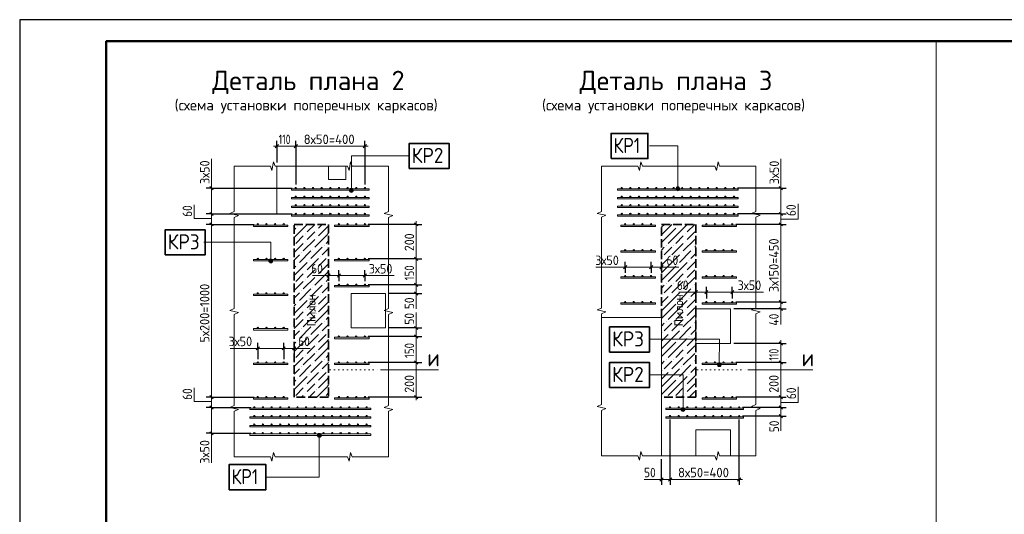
# Model space of a CAD drawing. Header units: millimetres. Extents: x 0 to 42000, y 0 to 29700.
# Tile 3 of 6: x 0 to 22801, y 18244 to 29700. Entities that reach past the tile are written whole.
import ezdxf

# ---------------------------------------------------------------- set-up
doc = ezdxf.new("R2010")
doc.units = ezdxf.units.MM
doc.linetypes.add('______2', pattern=[270, 200, -70])
doc.linetypes.add('______9', pattern=[100, 0, -100])
for name, color, linetype, lineweight in [('Standard', 7, 'Continuous', 25), ('Общий01', 7, 'Continuous', 13), ('Размерная линия_ общее', 7, 'Continuous', 13), ('Текст_ общее', 7, 'Continuous', 25)]:
    doc.layers.add(name, color=color, linetype=linetype, lineweight=lineweight)
doc.styles.add('ISOCPEUR', font='txt')

msp = doc.modelspace()

# ---------------------------------------------------------------- hatches: boundary and pattern name
at = {"layer": 'Standard', "linetype": 'Continuous', "lineweight": 13, "transparency": 33554687}
for points in [[(6429, 24915), (6435, 24921), (6442, 24915), (6435, 24908)], [(15229, 24915), (15235, 24921), (15242, 24915), (15235, 24908)], [(6605, 24739), (6611, 24745), (6618, 24739), (6611, 24732)], [(6869, 24827), (6875, 24833), (6882, 24827), (6875, 24820)], [(6869, 24651), (6875, 24657), (6882, 24651), (6875, 24644)], [(15405, 24739), (15411, 24745), (15418, 24739), (15411, 24732)], [(6353, 24476), (6354, 24475), (6353, 24474)], [(6605, 24563), (6611, 24569), (6618, 24563), (6611, 24556)], [(7045, 24475), (7051, 24481), (7058, 24475), (7051, 24468)], [(14965, 24475), (14971, 24481), (14978, 24475), (14971, 24468)], [(15141, 24475), (15147, 24481), (15154, 24475), (15147, 24468)], [(15405, 24563), (15411, 24569), (15418, 24563), (15411, 24556)], [(6517, 24299), (6523, 24305), (6530, 24299), (6523, 24292)], [(6781, 24387), (6787, 24393), (6794, 24387), (6787, 24380)], [(6957, 24211), (6963, 24217), (6970, 24211), (6963, 24204)], [(7133, 24211), (7139, 24217), (7146, 24211), (7139, 24204)], [(14877, 24211), (14883, 24217), (14890, 24211), (14883, 24204)], [(15053, 24211), (15059, 24217), (15066, 24211), (15059, 24204)], [(15317, 24299), (15323, 24305), (15330, 24299), (15323, 24292)], [(15581, 24387), (15587, 24393), (15594, 24387), (15587, 24380)], [(6429, 24035), (6435, 24041), (6442, 24035), (6435, 24028)], [(6693, 24123), (6699, 24129), (6706, 24123), (6699, 24116)], [(6869, 23947), (6875, 23953), (6882, 23947), (6875, 23940)], [(15229, 24035), (15235, 24041), (15242, 24035), (15235, 24028)], [(15493, 24123), (15499, 24129), (15506, 24123), (15499, 24116)], [(6605, 23859), (6611, 23865), (6618, 23859), (6611, 23852)], [(6869, 23771), (6875, 23777), (6882, 23771), (6875, 23764)], [(15405, 23859), (15411, 23865), (15418, 23859), (15411, 23852)], [(6353, 23596), (6354, 23595), (6353, 23594)], [(6605, 23683), (6611, 23689), (6618, 23683), (6611, 23676)], [(6781, 23507), (6787, 23513), (6794, 23507), (6787, 23500)], [(7045, 23595), (7051, 23601), (7058, 23595), (7051, 23588)], [(14965, 23595), (14971, 23601), (14978, 23595), (14971, 23588)], [(15141, 23595), (15147, 23601), (15154, 23595), (15147, 23588)], [(15405, 23683), (15411, 23689), (15418, 23683), (15411, 23676)], [(15581, 23507), (15587, 23513), (15594, 23507), (15587, 23500)], [(6517, 23419), (6523, 23425), (6530, 23419), (6523, 23412)], [(6957, 23331), (6963, 23337), (6970, 23331), (6963, 23324)], [(7133, 23331), (7139, 23337), (7146, 23331), (7139, 23324)], [(14877, 23331), (14883, 23337), (14890, 23331), (14883, 23324)], [(15053, 23331), (15059, 23337), (15066, 23331), (15059, 23324)], [(15317, 23419), (15323, 23425), (15330, 23419), (15323, 23412)], [(6429, 23155), (6435, 23161), (6442, 23155), (6435, 23148)], [(6693, 23243), (6699, 23249), (6706, 23243), (6699, 23236)], [(6869, 23067), (6875, 23073), (6882, 23067), (6875, 23060)], [(15229, 23155), (15235, 23161), (15242, 23155), (15235, 23148)], [(15493, 23243), (15499, 23249), (15506, 23243), (15499, 23236)], [(6605, 22979), (6611, 22985), (6618, 22979), (6611, 22972)], [(6605, 22803), (6611, 22809), (6618, 22803), (6611, 22796)], [(6869, 22891), (6875, 22897), (6882, 22891), (6875, 22884)], [(15405, 22979), (15411, 22985), (15418, 22979), (15411, 22972)], [(15405, 22803), (15411, 22809), (15418, 22803), (15411, 22796)], [(6353, 22716), (6354, 22715), (6353, 22714)], [(6781, 22627), (6787, 22633), (6794, 22627), (6787, 22620)], [(7045, 22715), (7051, 22721), (7058, 22715), (7051, 22708)], [(14965, 22715), (14971, 22721), (14978, 22715), (14971, 22708)], [(15141, 22715), (15147, 22721), (15154, 22715), (15147, 22708)], [(15581, 22627), (15587, 22633), (15594, 22627), (15587, 22620)], [(6517, 22539), (6523, 22545), (6530, 22539), (6523, 22532)], [(6693, 22363), (6699, 22369), (6706, 22363), (6699, 22356)], [(6957, 22451), (6963, 22457), (6970, 22451), (6963, 22444)], [(7133, 22451), (7139, 22457), (7146, 22451), (7139, 22444)], [(14877, 22451), (14883, 22457), (14890, 22451), (14883, 22444)], [(15053, 22451), (15059, 22457), (15066, 22451), (15059, 22444)], [(15317, 22539), (15323, 22545), (15330, 22539), (15323, 22532)], [(15493, 22363), (15499, 22369), (15506, 22363), (15499, 22356)], [(6429, 22275), (6435, 22281), (6442, 22275), (6435, 22268)], [(6869, 22187), (6875, 22193), (6882, 22187), (6875, 22180)], [(15229, 22275), (15235, 22281), (15242, 22275), (15235, 22268)], [(6605, 22099), (6611, 22105), (6618, 22099), (6611, 22092)], [(6605, 21923), (6611, 21929), (6618, 21923), (6611, 21916)], [(6869, 22011), (6875, 22017), (6882, 22011), (6875, 22004)], [(15405, 22099), (15411, 22105), (15418, 22099), (15411, 22092)], [(15405, 21923), (15411, 21929), (15418, 21923), (15411, 21916)], [(6353, 21836), (6354, 21835), (6353, 21834)], [(6517, 21659), (6523, 21665), (6530, 21659), (6523, 21652)], [(6781, 21747), (6787, 21753), (6794, 21747), (6787, 21740)], [(7045, 21835), (7051, 21841), (7058, 21835), (7051, 21828)], [(14965, 21835), (14971, 21841), (14978, 21835), (14971, 21828)], [(15141, 21835), (15147, 21841), (15154, 21835), (15147, 21828)], [(15317, 21659), (15323, 21665), (15330, 21659), (15323, 21652)], [(15581, 21747), (15587, 21753), (15594, 21747), (15587, 21740)], [(6693, 21483), (6699, 21489), (6706, 21483), (6699, 21476)], [(6957, 21571), (6963, 21577), (6970, 21571), (6963, 21564)], [(7133, 21571), (7139, 21577), (7146, 21571), (7139, 21564)], [(14877, 21571), (14883, 21577), (14890, 21571), (14883, 21564)], [(15053, 21571), (15059, 21577), (15066, 21571), (15059, 21564)], [(15493, 21483), (15499, 21489), (15506, 21483), (15499, 21476)], [(6429, 21395), (6435, 21401), (6442, 21395), (6435, 21388)], [(6605, 21219), (6611, 21225), (6618, 21219), (6611, 21212)], [(6869, 21307), (6875, 21313), (6882, 21307), (6875, 21300)], [(15229, 21395), (15235, 21401), (15242, 21395), (15235, 21388)], [(15405, 21219), (15411, 21225), (15418, 21219), (15411, 21212)], [(6605, 21043), (6611, 21049), (6618, 21043), (6611, 21036)], [(6869, 21131), (6875, 21137), (6882, 21131), (6875, 21124)], [(15405, 21043), (15411, 21049), (15418, 21043), (15411, 21036)], [(7050, 20960), (7051, 20961), (7053, 20960)], [(14970, 20960), (14971, 20961), (14973, 20960)], [(15146, 20960), (15147, 20961), (15149, 20960)]]:
    msp.add_hatch(color=7, dxfattribs=at).paths.add_polyline_path(points, flags=16)
at = {"layer": 'Общий01', "linetype": 'Continuous', "lineweight": 13, "transparency": 33554687}
for points in [[(7635, 25745), (7725, 25745), (7719, 25767)], [(7635, 25745), (7719, 25767), (7641, 25767)], [(7641, 25767), (7719, 25767), (7703, 25783)], [(7641, 25767), (7703, 25783), (7658, 25783)], [(7658, 25783), (7703, 25783), (7680, 25790)], [(15196, 25784), (15286, 25784), (15280, 25806)], [(15196, 25784), (15280, 25806), (15203, 25806)], [(15203, 25761), (15286, 25784), (15196, 25784)], [(15203, 25806), (15280, 25806), (15264, 25823)], [(15203, 25806), (15264, 25823), (15219, 25823)], [(15203, 25761), (15280, 25761), (15286, 25784)], [(15219, 25823), (15264, 25823), (15241, 25829)], [(7641, 25722), (7725, 25745), (7635, 25745)], [(7641, 25722), (7719, 25722), (7725, 25745)], [(7658, 25706), (7719, 25722), (7641, 25722)], [(7658, 25706), (7703, 25706), (7719, 25722)], [(7703, 25706), (7658, 25706), (7680, 25700)], [(15219, 25745), (15280, 25761), (15203, 25761)], [(15219, 25745), (15264, 25745), (15280, 25761)], [(15264, 25745), (15219, 25745), (15241, 25739)], [(5768, 24112), (5858, 24112), (5852, 24134)], [(5768, 24112), (5852, 24134), (5775, 24134)], [(5775, 24089), (5858, 24112), (5768, 24112)], [(5775, 24134), (5852, 24134), (5836, 24151)], [(5775, 24134), (5836, 24151), (5791, 24151)], [(5775, 24089), (5852, 24089), (5858, 24112)], [(5791, 24073), (5852, 24089), (5775, 24089)], [(5791, 24151), (5836, 24151), (5813, 24157)], [(5791, 24073), (5836, 24073), (5852, 24089)], [(5836, 24073), (5791, 24073), (5813, 24067)], [(16156, 21712), (16240, 21734), (16163, 21735)], [(16156, 21712), (16246, 21712), (16240, 21734)], [(16163, 21690), (16246, 21712), (16156, 21712)], [(16163, 21735), (16240, 21734), (16224, 21751)], [(16163, 21735), (16224, 21751), (16179, 21751)], [(16163, 21690), (16240, 21689), (16246, 21712)], [(16179, 21673), (16240, 21689), (16163, 21690)], [(16179, 21751), (16224, 21751), (16201, 21757)], [(16179, 21673), (16224, 21673), (16240, 21689)], [(16224, 21673), (16179, 21673), (16201, 21667)], [(15317, 20672), (15407, 20672), (15401, 20694)], [(15317, 20672), (15401, 20694), (15323, 20694)], [(15323, 20649), (15407, 20672), (15317, 20672)], [(15323, 20694), (15401, 20694), (15384, 20711)], [(15323, 20694), (15384, 20711), (15339, 20711)], [(15323, 20649), (15401, 20649), (15407, 20672)], [(15339, 20633), (15401, 20649), (15323, 20649)], [(15339, 20711), (15384, 20711), (15362, 20717)], [(15339, 20633), (15384, 20633), (15401, 20649)], [(15384, 20633), (15339, 20633), (15362, 20627)], [(6976, 20094), (6898, 20094), (6892, 20072)], [(6976, 20094), (6892, 20072), (6982, 20072)], [(6982, 20072), (6892, 20072), (6898, 20049)], [(6959, 20111), (6914, 20111), (6898, 20094)], [(6959, 20111), (6898, 20094), (6976, 20094)], [(6982, 20072), (6898, 20049), (6976, 20049)], [(6914, 20111), (6959, 20111), (6937, 20117)], [(6976, 20049), (6898, 20049), (6914, 20033)], [(6976, 20049), (6914, 20033), (6959, 20033)], [(6959, 20033), (6914, 20033), (6937, 20027)]]:
    msp.add_hatch(color=7, dxfattribs=at).paths.add_polyline_path(points)

# ---------------------------------------------------------------- linework, layer by layer
at = {"layer": 'Standard', "color": 7, "linetype": 'Continuous', "lineweight": 25, "transparency": 33554687}
msp.add_line((2000, 29200), (2000, 1058), dxfattribs=at)
at = {"layer": 'Standard', "color": 7, "linetype": 'Continuous', "lineweight": 13, "transparency": 33554687}
for p, q in [((4967, 26310), (4967, 26310)), ((4967, 25255), (4967, 26310)), ((4967, 26310), (5807, 26310)), ((5807, 26310), (5842, 26210)), ((5842, 26210), (5878, 26410)), ((5878, 26410), (5914, 26310)), ((5914, 26310), (6753, 26310)), ((6753, 26310), (7593, 26310)), ((7593, 26310), (7628, 26210)), ((7628, 26210), (7664, 26410)), ((7664, 26410), (7700, 26310)), ((7700, 26310), (8539, 26310)), ((8539, 26310), (8539, 25255)), ((8539, 26310), (8539, 26310)), ((13475, 26310), (13475, 26310)), ((13475, 25259), (13475, 26310)), ((13475, 26310), (14315, 26310)), ((14315, 26310), (14350, 26210)), ((14350, 26210), (14386, 26410)), ((14386, 26410), (14422, 26310)), ((14422, 26310), (15261, 26310)), ((15261, 26310), (16101, 26310)), ((16101, 26310), (16136, 26210)), ((16136, 26210), (16172, 26410)), ((16172, 26410), (16208, 26310)), ((16208, 26310), (17047, 26310)), ((17047, 26310), (17047, 25259)), ((17047, 26310), (17047, 26310)), ((4867, 25210), (4967, 25255)), ((5067, 25165), (4867, 25210)), ((4967, 25120), (5067, 25165)), ((4967, 24065), (4967, 25120)), ((8539, 25255), (8439, 25210)), ((8439, 25210), (8639, 25165)), ((8639, 25165), (8539, 25120)), ((8539, 25120), (8539, 24065)), ((13375, 25214), (13475, 25259)), ((13575, 25169), (13375, 25214)), ((13475, 25125), (13575, 25169)), ((13475, 24073), (13475, 25125)), ((17047, 25259), (16947, 25214)), ((16947, 25214), (17147, 25169)), ((17147, 25169), (17047, 25125)), ((17047, 25125), (17047, 24073)), ((4967, 23009), (4967, 24065)), ((8539, 24065), (8539, 23009)), ((13475, 23022), (13475, 24073)), ((17047, 24073), (17047, 23022)), ((4867, 22965), (4967, 23009)), ((5067, 22920), (4867, 22965)), ((4967, 22875), (5067, 22920)), ((4967, 21819), (4967, 22875)), ((8539, 23009), (8439, 22965)), ((8439, 22965), (8639, 22920)), ((8639, 22920), (8539, 22875)), ((8539, 22875), (8539, 21819)), ((13375, 22977), (13475, 23022)), ((13575, 22933), (13375, 22977)), ((13475, 22888), (13575, 22933)), ((13475, 21837), (13475, 22888)), ((17047, 23022), (16947, 22977)), ((16947, 22977), (17147, 22933)), ((17147, 22933), (17047, 22888)), ((17047, 22888), (17047, 21837)), ((4967, 20764), (4967, 21819)), ((8539, 21819), (8539, 20764)), ((13475, 20785), (13475, 21837)), ((17047, 21837), (17047, 20785)), ((4867, 20719), (4967, 20764)), ((8539, 20764), (8439, 20719)), ((13375, 20741), (13475, 20785)), ((17047, 20785), (16947, 20741)), ((5067, 20674), (4867, 20719)), ((4967, 20629), (5067, 20674)), ((4967, 19574), (4967, 20629)), ((8439, 20719), (8639, 20674)), ((8639, 20674), (8539, 20629)), ((8539, 20629), (8539, 19574)), ((13575, 20696), (13375, 20741)), ((13475, 20651), (13575, 20696)), ((13475, 19600), (13475, 20651)), ((16947, 20741), (17147, 20696)), ((17147, 20696), (17047, 20651)), ((17047, 20651), (17047, 19600)), ((5878, 19674), (5842, 19474)), ((5914, 19574), (5878, 19674)), ((7664, 19674), (7628, 19474)), ((7700, 19574), (7664, 19674)), ((14386, 19700), (14350, 19500)), ((14422, 19600), (14386, 19700)), ((16172, 19700), (16136, 19500)), ((16208, 19600), (16172, 19700)), ((4967, 19574), (4967, 19574)), ((5807, 19574), (4967, 19574)), ((5842, 19474), (5807, 19574)), ((6753, 19574), (5914, 19574)), ((7593, 19574), (6753, 19574)), ((7628, 19474), (7593, 19574)), ((8539, 19574), (7700, 19574)), ((8539, 19574), (8539, 19574)), ((14315, 19600), (13475, 19600)), ((13475, 19600), (13475, 19600)), ((14350, 19500), (14315, 19600)), ((15261, 19600), (14422, 19600)), ((16101, 19600), (15261, 19600)), ((16136, 19500), (16101, 19600)), ((17047, 19600), (16208, 19600)), ((17047, 19600), (17047, 19600)), ((17047, 19600), (17047, 19600))]:
    msp.add_line(p, q, dxfattribs=at)
at = {"layer": 'Standard', "color": 7, "linetype": 'Continuous', "lineweight": 18, "transparency": 33554687}
for p, q in [((7153, 26000), (7153, 26310)), ((16461, 19600), (16461, 20200))]:
    msp.add_line(p, q, dxfattribs=at)
at = {"layer": 'Standard', "color": 7, "linetype": '______2', "lineweight": 35, "transparency": 33554687}
for p, q in [((6353, 24960), (7153, 24960)), ((6353, 20960), (6353, 24960)), ((7153, 24960), (7153, 20960)), ((14861, 22800), (14861, 24960)), ((14861, 24960), (15661, 24960)), ((15661, 24960), (15661, 23000)), ((15661, 23000), (15661, 22200)), ((15661, 22200), (15661, 20960)), ((7153, 20960), (6353, 20960)), ((15661, 20960), (14861, 20960))]:
    msp.add_line(p, q, dxfattribs=at)
at = {"layer": 'Standard', "color": 253, "linetype": 'Continuous', "lineweight": 13, "true_color": 0xa0a0a0, "transparency": 33554687}
for p, q in [((6391, 24871), (6353, 24833)), ((6391, 24695), (6655, 24959)), ((6480, 24960), (6479, 24959)), ((6832, 24960), (6655, 24783)), ((7008, 24960), (6919, 24871)), ((7095, 24871), (6919, 24695)), ((7095, 24871), (7153, 24929)), ((14928, 24960), (14861, 24893)), ((15015, 24871), (14861, 24717)), ((15015, 24871), (15104, 24960)), ((15191, 24871), (15015, 24695)), ((15191, 24695), (15455, 24959)), ((15280, 24960), (15279, 24959)), ((15632, 24960), (15455, 24783)), ((6391, 24695), (6353, 24657)), ((6567, 24695), (6391, 24519)), ((6655, 24607), (6743, 24695)), ((6743, 24695), (6831, 24783)), ((7095, 24695), (6831, 24431)), ((7153, 24753), (7095, 24695)), ((15015, 24695), (14861, 24541)), ((15191, 24695), (15015, 24519)), ((15367, 24695), (15191, 24519)), ((15455, 24607), (15543, 24695)), ((15543, 24695), (15631, 24783)), ((6567, 24519), (6353, 24305)), ((6831, 24607), (6567, 24343)), ((7007, 24431), (6743, 24167)), ((7153, 24577), (7095, 24519)), ((7095, 24343), (7153, 24401)), ((14927, 24431), (14861, 24365)), ((15015, 24343), (15103, 24431)), ((15367, 24519), (15103, 24255)), ((15631, 24607), (15367, 24343)), ((15661, 24461), (15631, 24431)), ((6353, 24129), (6479, 24255)), ((6743, 24343), (6479, 24079)), ((7007, 24255), (7095, 24343)), ((14927, 24255), (15015, 24343)), ((15015, 23991), (15279, 24255)), ((15543, 24343), (15279, 24079)), ((15661, 24285), (15543, 24167)), ((6391, 23991), (6353, 23953)), ((6391, 23815), (6655, 24079)), ((6919, 24167), (6655, 23903)), ((7095, 24167), (6919, 23991)), ((7095, 23991), (6919, 23815)), ((7095, 23991), (7153, 24049)), ((15015, 24167), (14861, 24013)), ((15015, 23991), (14861, 23837)), ((15191, 23991), (15015, 23815)), ((15191, 23815), (15455, 24079)), ((15661, 24109), (15455, 23903)), ((6391, 23815), (6353, 23777)), ((6567, 23815), (6391, 23639)), ((6831, 23727), (6567, 23463)), ((6655, 23727), (6743, 23815)), ((6743, 23815), (6831, 23903)), ((7095, 23815), (6831, 23551)), ((7153, 23873), (7095, 23815)), ((15015, 23815), (14861, 23661)), ((15191, 23815), (15015, 23639)), ((15367, 23815), (15191, 23639)), ((15631, 23727), (15367, 23463)), ((15455, 23727), (15543, 23815)), ((15543, 23815), (15631, 23903)), ((6567, 23639), (6353, 23425)), ((7007, 23551), (6743, 23287)), ((7153, 23697), (7095, 23639)), ((7095, 23463), (7153, 23521)), ((14927, 23551), (14861, 23485)), ((15015, 23463), (15103, 23551)), ((15367, 23639), (15103, 23375)), ((15661, 23581), (15631, 23551)), ((6353, 23249), (6479, 23375)), ((6743, 23463), (6479, 23199)), ((6919, 23287), (6655, 23023)), ((7095, 23287), (6919, 23111)), ((7007, 23375), (7095, 23463)), ((15015, 23287), (14861, 23133)), ((14927, 23375), (15015, 23463)), ((15015, 23111), (15279, 23375)), ((15543, 23463), (15279, 23199)), ((15661, 23405), (15543, 23287)), ((6391, 23111), (6353, 23073)), ((6391, 22935), (6655, 23199)), ((7095, 23111), (6919, 22935)), ((7095, 23111), (7153, 23169)), ((15015, 23111), (14861, 22957)), ((15191, 23111), (15015, 22935)), ((15191, 22935), (15455, 23199)), ((15661, 23229), (15455, 23023)), ((6391, 22935), (6353, 22897)), ((6567, 22935), (6391, 22759)), ((6831, 22847), (6567, 22583)), ((6655, 22847), (6743, 22935)), ((6743, 22935), (6831, 23023)), ((7095, 22935), (6831, 22671)), ((7153, 22993), (7095, 22935)), ((7153, 22817), (7095, 22759)), ((15015, 22935), (14861, 22781)), ((15191, 22935), (15015, 22759)), ((15367, 22935), (15191, 22759)), ((15631, 22847), (15367, 22583)), ((15455, 22847), (15543, 22935)), ((15543, 22935), (15631, 23023)), ((6567, 22759), (6353, 22545)), ((6743, 22583), (6479, 22319)), ((7007, 22671), (6743, 22407)), ((7007, 22495), (7095, 22583)), ((7095, 22583), (7153, 22641)), ((14927, 22671), (14861, 22605)), ((14927, 22495), (15015, 22583)), ((15015, 22583), (15103, 22671)), ((15367, 22759), (15103, 22495)), ((15543, 22583), (15279, 22319)), ((15661, 22701), (15631, 22671)), ((6353, 22369), (6479, 22495)), ((6919, 22407), (6655, 22143)), ((7095, 22407), (6919, 22231)), ((15015, 22407), (14861, 22253)), ((15015, 22231), (15279, 22495)), ((15661, 22349), (15455, 22143)), ((15661, 22525), (15543, 22407)), ((6391, 22231), (6353, 22193)), ((6391, 22055), (6655, 22319)), ((6743, 22055), (6831, 22143)), ((7095, 22231), (6919, 22055)), ((7095, 22231), (7153, 22289)), ((15015, 22231), (14861, 22077)), ((15191, 22231), (15015, 22055)), ((15191, 22055), (15455, 22319)), ((15543, 22055), (15631, 22143)), ((6391, 22055), (6353, 22017)), ((6567, 22055), (6391, 21879)), ((6831, 21967), (6567, 21703)), ((6655, 21967), (6743, 22055)), ((7095, 22055), (6831, 21791)), ((7153, 22113), (7095, 22055)), ((7153, 21937), (7095, 21879)), ((15015, 22055), (14861, 21901)), ((15191, 22055), (15015, 21879)), ((15367, 22055), (15191, 21879)), ((15631, 21967), (15367, 21703)), ((15455, 21967), (15543, 22055)), ((6567, 21879), (6353, 21665)), ((6743, 21703), (6479, 21439)), ((7007, 21791), (6743, 21527)), ((7007, 21615), (7095, 21703)), ((7095, 21703), (7153, 21761)), ((14927, 21791), (14861, 21725)), ((14927, 21615), (15015, 21703)), ((15015, 21703), (15103, 21791)), ((15367, 21879), (15103, 21615)), ((15543, 21703), (15279, 21439)), ((15661, 21821), (15631, 21791)), ((6353, 21489), (6479, 21615)), ((6391, 21175), (6655, 21439)), ((6919, 21527), (6655, 21263)), ((7095, 21527), (6919, 21351)), ((15015, 21527), (14861, 21373)), ((15015, 21351), (15279, 21615)), ((15191, 21175), (15455, 21439)), ((15661, 21469), (15455, 21263)), ((15661, 21645), (15543, 21527)), ((6391, 21351), (6353, 21313)), ((6743, 21175), (6831, 21263)), ((7095, 21351), (6919, 21175)), ((7095, 21351), (7153, 21409)), ((7153, 21233), (7095, 21175)), ((15015, 21351), (14861, 21197)), ((15191, 21351), (15015, 21175)), ((15543, 21175), (15631, 21263)), ((6391, 21175), (6353, 21137)), ((6567, 21175), (6391, 20999)), ((6567, 20999), (6528, 20960)), ((6655, 21087), (6743, 21175)), ((6831, 21087), (6704, 20960)), ((7095, 21175), (6880, 20960)), ((7153, 21057), (7095, 20999)), ((15015, 21175), (14861, 21021)), ((15191, 21175), (15015, 20999)), ((15367, 21175), (15191, 20999)), ((15367, 20999), (15328, 20960)), ((15455, 21087), (15543, 21175)), ((15631, 21087), (15504, 20960))]:
    msp.add_line(p, q, dxfattribs=at)
at = {"layer": 'Standard', "color": 7, "linetype": '______9', "lineweight": 13, "transparency": 33554687}
for p, q in [((7188, 21587), (8357, 21587)), ((15696, 21587), (16865, 21587))]:
    msp.add_line(p, q, dxfattribs=at)
at = {"layer": 'Standard', "color": 7, "linetype": 'Continuous', "lineweight": 25, "transparency": 33554687}
msp.add_lwpolyline([(0, 0), (42000, 0), (42000, 29700), (0, 29700), (0, 0)], close=True, dxfattribs=at)
at = {"layer": 'Standard', "color": 7, "linetype": 'Continuous', "lineweight": 50, "transparency": 33554687}
msp.add_lwpolyline([(2000, 29200), (41500, 29200), (41500, 500), (2000, 500), (2000, 29200)], close=True, dxfattribs=at)
at = {"layer": 'Standard', "color": 7, "linetype": 'Continuous', "lineweight": 35, "transparency": 33554687}
msp.add_lwpolyline([(30201, 29200), (2000, 29200), (2000, 9735), (30201, 9735), (30201, 29200)], dxfattribs=at)
at = {"layer": 'Standard', "color": 7, "linetype": 'Continuous', "lineweight": 13, "transparency": 33554687}
for points in [[(21222, 29200), (21222, 500), (41500, 500), (41500, 29200), (21222, 29200)], [(6293, 25752), (8093, 25752), (8093, 25784), (6293, 25784), (6293, 25752)], [(16641, 25752), (13841, 25752), (13841, 25784), (16641, 25784), (16641, 25752)], [(6293, 25552), (8093, 25552), (8093, 25584), (6293, 25584), (6293, 25552)], [(16641, 25552), (13841, 25552), (13841, 25584), (16641, 25584), (16641, 25552)], [(6293, 25352), (8093, 25352), (8093, 25384), (6293, 25384), (6293, 25352)], [(16641, 25352), (13841, 25352), (13841, 25384), (16641, 25384), (16641, 25352)], [(6293, 25152), (8093, 25152), (8093, 25184), (6293, 25184), (6293, 25152)], [(16641, 25152), (13841, 25152), (13841, 25184), (16641, 25184), (16641, 25152)], [(6213, 24912), (5413, 24912), (5413, 24944), (6213, 24944), (6213, 24912)], [(7293, 24912), (8093, 24912), (8093, 24944), (7293, 24944), (7293, 24912)], [(14721, 24912), (13921, 24912), (13921, 24944), (14721, 24944), (14721, 24912)], [(15801, 24912), (16601, 24912), (16601, 24944), (15801, 24944), (15801, 24912)], [(14721, 24312), (13921, 24312), (13921, 24344), (14721, 24344), (14721, 24312)], [(15801, 24312), (16601, 24312), (16601, 24344), (15801, 24344), (15801, 24312)], [(6213, 24112), (5413, 24112), (5413, 24144), (6213, 24144), (6213, 24112)], [(7293, 24112), (8093, 24112), (8093, 24144), (7293, 24144), (7293, 24112)], [(14721, 23712), (13921, 23712), (13921, 23744), (14721, 23744), (14721, 23712)], [(15801, 23712), (16601, 23712), (16601, 23744), (15801, 23744), (15801, 23712)], [(7293, 23512), (8093, 23512), (8093, 23544), (7293, 23544), (7293, 23512)], [(6213, 23312), (5413, 23312), (5413, 23344), (6213, 23344), (6213, 23312)], [(14721, 23112), (13921, 23112), (13921, 23144), (14721, 23144), (14721, 23112)], [(15801, 23112), (16601, 23112), (16601, 23144), (15801, 23144), (15801, 23112)], [(6213, 22512), (5413, 22512), (5413, 22544), (6213, 22544), (6213, 22512)], [(7293, 22312), (8093, 22312), (8093, 22344), (7293, 22344), (7293, 22312)], [(6213, 21712), (5413, 21712), (5413, 21744), (6213, 21744), (6213, 21712)], [(7293, 21712), (8093, 21712), (8093, 21744), (7293, 21744), (7293, 21712)], [(15801, 21712), (16601, 21712), (16601, 21744), (15801, 21744), (15801, 21712)], [(9697, 21587), (9073, 21587), (8357, 21587)], [(18365, 21587), (17581, 21587), (16865, 21587)], [(6213, 20912), (5413, 20912), (5413, 20944), (6213, 20944), (6213, 20912)], [(7293, 20912), (8093, 20912), (8093, 20944), (7293, 20944), (7293, 20912)], [(15801, 20912), (16601, 20912), (16601, 20944), (15801, 20944), (15801, 20912)], [(8133, 20672), (5333, 20672), (5333, 20704), (8133, 20704), (8133, 20672)], [(14961, 20672), (16761, 20672), (16761, 20704), (14961, 20704), (14961, 20672)], [(8133, 20472), (5333, 20472), (5333, 20504), (8133, 20504), (8133, 20472)], [(8133, 20272), (5333, 20272), (5333, 20304), (8133, 20304), (8133, 20272)], [(14961, 20472), (16761, 20472), (16761, 20504), (14961, 20504), (14961, 20472)], [(8133, 20072), (5333, 20072), (5333, 20104), (8133, 20104), (8133, 20072)]]:
    msp.add_lwpolyline(points, dxfattribs=at)
at = {"layer": 'Standard', "color": 7, "linetype": 'Continuous', "lineweight": 18, "transparency": 33554687}
for points in [[(4967, 25200), (5953, 25200), (5953, 26310)], [(7553, 26310), (7553, 26000), (7153, 26000)], [(8473, 23360), (7673, 23360), (7673, 22560), (8473, 22560), (8473, 23360)], [(15661, 23000), (16461, 23000), (16461, 22200), (15661, 22200), (15661, 23000)], [(13475, 22800), (14861, 22800), (14861, 19600)], [(16461, 20200), (15661, 20200), (15661, 19600)]]:
    msp.add_lwpolyline(points, dxfattribs=at)
for centre in [(6393, 25800), (6593, 25800), (6793, 25800), (6993, 25800), (7193, 25800), (7393, 25800), (7593, 25800), (7793, 25800), (7993, 25800), (13941, 25800), (14141, 25800), (14341, 25800), (14541, 25800), (14741, 25800), (14941, 25800), (15141, 25800), (15341, 25800), (15541, 25800), (15741, 25800), (15941, 25800), (16141, 25800), (16341, 25800), (16541, 25800), (6393, 25600), (6593, 25600), (6793, 25600), (6993, 25600), (7193, 25600), (7393, 25600), (7593, 25600), (7793, 25600), (7993, 25600), (13941, 25600), (14141, 25600), (14341, 25600), (14541, 25600), (14741, 25600), (14941, 25600), (15141, 25600), (15341, 25600), (15541, 25600), (15741, 25600), (15941, 25600), (16141, 25600), (16341, 25600), (16541, 25600), (6393, 25400), (6593, 25400), (6793, 25400), (6993, 25400), (7193, 25400), (7393, 25400), (7593, 25400), (7793, 25400), (7993, 25400), (13941, 25400), (14141, 25400), (14341, 25400), (14541, 25400), (14741, 25400), (14941, 25400), (15141, 25400), (15341, 25400), (15541, 25400), (15741, 25400), (15941, 25400), (16141, 25400), (16341, 25400), (16541, 25400), (6393, 25200), (6593, 25200), (6793, 25200), (6993, 25200), (7193, 25200), (7393, 25200), (7593, 25200), (7793, 25200), (7993, 25200), (13941, 25200), (14141, 25200), (14341, 25200), (14541, 25200), (14741, 25200), (14941, 25200), (15141, 25200), (15341, 25200), (15541, 25200), (15741, 25200), (15941, 25200), (16141, 25200), (16341, 25200), (16541, 25200), (5513, 24960), (5713, 24960), (5913, 24960), (6113, 24960), (7393, 24960), (7593, 24960), (7793, 24960), (7993, 24960), (14021, 24960), (14221, 24960), (14421, 24960), (14621, 24960), (15901, 24960), (16101, 24960), (16301, 24960), (16501, 24960), (5513, 24160), (5713, 24160), (5913, 24160), (6113, 24160), (7393, 24160), (7593, 24160), (7793, 24160), (7993, 24160), (14021, 24360), (14221, 24360), (14421, 24360), (14621, 24360), (15901, 24360), (16101, 24360), (16301, 24360), (16501, 24360), (14021, 23760), (14221, 23760), (14421, 23760), (14621, 23760), (15901, 23760), (16101, 23760), (16301, 23760), (16501, 23760), (7393, 23560), (7593, 23560), (7793, 23560), (7993, 23560), (5513, 23360), (5713, 23360), (5913, 23360), (6113, 23360), (14021, 23160), (14221, 23160), (14421, 23160), (14621, 23160), (15901, 23160), (16101, 23160), (16301, 23160), (16501, 23160), (5513, 22560), (5713, 22560), (5913, 22560), (6113, 22560), (7393, 22360), (7593, 22360), (7793, 22360), (7993, 22360), (5513, 21760), (5713, 21760), (5913, 21760), (6113, 21760), (7393, 21760), (7593, 21760), (7793, 21760), (7993, 21760), (15901, 21760), (16101, 21760), (16301, 21760), (16501, 21760), (5513, 20960), (5713, 20960), (5913, 20960), (6113, 20960), (7393, 20960), (7593, 20960), (7793, 20960), (7993, 20960), (15901, 20960), (16101, 20960), (16301, 20960), (16501, 20960), (5433, 20720), (5433, 20520), (5633, 20720), (5633, 20520), (5833, 20720), (5833, 20520), (6033, 20720), (6033, 20520), (6233, 20720), (6233, 20520), (6433, 20720), (6433, 20520), (6633, 20720), (6633, 20520), (6833, 20720), (6833, 20520), (7033, 20720), (7033, 20520), (7233, 20720), (7233, 20520), (7433, 20720), (7433, 20520), (7633, 20720), (7633, 20520), (7833, 20720), (7833, 20520), (8033, 20720), (8033, 20520), (15061, 20720), (15061, 20520), (15261, 20720), (15261, 20520), (15461, 20720), (15461, 20520), (15661, 20720), (15661, 20520), (15861, 20720), (15861, 20520), (16061, 20720), (16061, 20520), (16261, 20720), (16261, 20520), (16461, 20720), (16461, 20520), (16661, 20720), (16661, 20520), (5433, 20320), (5633, 20320), (5833, 20320), (6033, 20320), (6233, 20320), (6433, 20320), (6633, 20320), (6833, 20320), (7033, 20320), (7233, 20320), (7433, 20320), (7633, 20320), (7833, 20320), (8033, 20320), (5433, 20120), (5633, 20120), (5833, 20120), (6033, 20120), (6233, 20120), (6433, 20120), (6633, 20120), (6833, 20120), (7033, 20120), (7233, 20120), (7433, 20120), (7633, 20120), (7833, 20120), (8033, 20120)]:
    msp.add_circle(centre, 16, dxfattribs=at)
at = {"layer": 'Общий01', "color": 7, "linetype": 'Continuous', "lineweight": 13, "transparency": 33554687}
for p, q in [((7680, 25790), (7680, 25790)), ((15196, 25784), (15196, 25784)), ((15241, 25829), (15241, 25829)), ((15286, 25784), (15286, 25784)), ((7635, 25745), (7635, 25745)), ((7680, 25700), (7680, 25700)), ((7725, 25745), (7725, 25745)), ((15241, 25739), (15241, 25739)), ((5768, 24112), (5768, 24112)), ((5813, 24157), (5813, 24157)), ((5813, 24067), (5813, 24067)), ((5858, 24112), (5858, 24112)), ((16156, 21712), (16156, 21712)), ((16201, 21757), (16201, 21757)), ((16201, 21667), (16201, 21667)), ((16246, 21712), (16246, 21712)), ((15317, 20672), (15317, 20672)), ((15362, 20717), (15362, 20717)), ((15362, 20627), (15362, 20627)), ((15407, 20672), (15407, 20672)), ((6892, 20072), (6892, 20072)), ((6937, 20117), (6937, 20117)), ((6982, 20072), (6982, 20072)), ((6937, 20027), (6937, 20027))]:
    msp.add_line(p, q, dxfattribs=at)
for points in [[(15241, 25784), (15241, 26777), (14581, 26777)], [(7680, 25745), (7680, 26546), (9027, 26546)], [(5813, 24112), (5813, 24545), (4267, 24545)], [(16201, 21712), (16202, 22297), (14581, 22297)], [(15362, 20672), (15362, 21473), (14575, 21473)], [(6937, 20072), (6937, 19105), (5710, 19105)]]:
    msp.add_lwpolyline(points, dxfattribs=at)
for centre in [(7680, 25745), (15241, 25784), (5813, 24112), (16201, 21712), (15362, 20672), (6937, 20072)]:
    msp.add_circle(centre, 45, dxfattribs=at)
at = {"layer": 'Размерная линия_ общее', "color": 7, "linetype": 'Continuous', "lineweight": 13, "transparency": 33554687}
for p, q in [((5953, 26769), (5878, 26769)), ((5953, 26769), (6393, 26769)), ((6393, 26769), (7993, 26769)), ((7993, 26769), (8068, 26769)), ((4443, 26480), (4443, 25800)), ((17624, 25800), (17624, 26480)), ((4443, 25800), (4443, 25875)), ((17624, 25800), (17624, 25875)), ((4443, 25200), (4443, 24960)), ((17624, 25200), (17624, 24960)), ((4443, 24960), (4443, 20960)), ((9184, 24960), (9184, 25035)), ((17624, 24960), (17624, 23160)), ((9184, 24160), (9184, 23560)), ((14021, 23968), (13341, 23968)), ((14021, 23968), (13946, 23968)), ((14621, 23968), (14021, 23968)), ((14861, 23968), (14621, 23968)), ((14861, 23968), (15261, 23968)), ((14861, 23968), (14936, 23968)), ((6778, 23774), (7153, 23774)), ((7153, 23774), (7078, 23774)), ((7153, 23774), (7393, 23774)), ((7393, 23774), (7993, 23774)), ((7993, 23774), (8068, 23774)), ((8673, 23774), (7993, 23774)), ((9184, 23560), (9184, 23360)), ((9184, 23360), (9184, 23285)), ((9184, 23360), (9184, 23000)), ((15261, 23390), (15661, 23390)), ((15661, 23390), (15586, 23390)), ((15661, 23390), (15901, 23390)), ((15901, 23390), (16501, 23390)), ((16501, 23390), (16576, 23390)), ((16501, 23390), (17221, 23390)), ((17624, 23160), (17624, 23000)), ((9184, 22560), (9184, 22920)), ((17624, 23000), (17624, 22640)), ((17624, 23000), (17624, 22925)), ((9184, 22560), (9184, 22635)), ((9184, 22360), (9184, 21760)), ((17624, 22200), (17624, 22275)), ((17624, 22200), (17624, 21760)), ((5513, 22088), (4873, 22088)), ((5513, 22088), (5438, 22088)), ((5513, 22088), (6113, 22088)), ((6113, 22088), (6353, 22088)), ((6353, 22088), (6728, 22088)), ((6353, 22088), (6428, 22088)), ((9184, 21760), (9184, 20960)), ((4443, 20960), (4443, 20720)), ((9184, 20960), (9184, 20885)), ((17624, 20960), (17624, 20720)), ((4443, 20720), (4443, 20120)), ((17624, 20720), (17624, 20520)), ((17624, 20520), (17624, 20445)), ((17624, 20520), (17624, 20180)), ((4443, 20120), (4443, 19440)), ((4443, 20120), (4443, 20045)), ((14461, 19051), (14861, 19051)), ((14861, 19051), (14786, 19051)), ((14861, 19051), (15061, 19051)), ((15061, 19051), (16661, 19051)), ((16661, 19051), (16736, 19051))]:
    msp.add_line(p, q, dxfattribs=at)
at = {"layer": 'Размерная линия_ общее', "color": 7, "linetype": 'Continuous', "lineweight": 25, "transparency": 33554687}
for p, q in [((5916, 26732), (5991, 26807)), ((6356, 26732), (6431, 26807)), ((7956, 26732), (8031, 26807)), ((4406, 25837), (4481, 25762)), ((17587, 25837), (17662, 25762)), ((4406, 25237), (4481, 25162)), ((17587, 25237), (17662, 25162)), ((4406, 24997), (4481, 24922)), ((9146, 24997), (9221, 24922)), ((17587, 24997), (17662, 24922)), ((9146, 24197), (9221, 24122)), ((14059, 24006), (13984, 23931)), ((14659, 24006), (14584, 23931)), ((14899, 24006), (14824, 23931)), ((7116, 23736), (7191, 23811)), ((7356, 23736), (7431, 23811)), ((7956, 23736), (8031, 23811)), ((9146, 23597), (9221, 23522)), ((9146, 23397), (9221, 23322)), ((15624, 23352), (15699, 23427)), ((15864, 23352), (15939, 23427)), ((16464, 23352), (16539, 23427)), ((17587, 23197), (17662, 23122)), ((17587, 23037), (17662, 22962)), ((9146, 22597), (9221, 22522)), ((9146, 22397), (9221, 22322)), ((5476, 22051), (5551, 22126)), ((6076, 22051), (6151, 22126)), ((6316, 22051), (6391, 22126)), ((17587, 22237), (17662, 22162)), ((9146, 21797), (9221, 21722)), ((17587, 21797), (17662, 21722)), ((4406, 20997), (4481, 20922)), ((9146, 20997), (9221, 20922)), ((17587, 20997), (17662, 20922)), ((4406, 20757), (4481, 20682)), ((17587, 20757), (17662, 20682)), ((17587, 20557), (17662, 20482)), ((4406, 20157), (4481, 20082)), ((14824, 19013), (14899, 19088)), ((15024, 19013), (15099, 19088)), ((16624, 19013), (16699, 19088))]:
    msp.add_line(p, q, dxfattribs=at)
at = {"layer": 'Размерная линия_ общее', "color": 253, "linetype": 'Continuous', "lineweight": -3, "true_color": 0xa0a0a0, "transparency": 33554687}
for p, q in [((5953, 26769), (5953, 26894)), ((5953, 26769), (5953, 26644)), ((5953, 26769), (5953, 26390)), ((6393, 26769), (6393, 26894)), ((6393, 26769), (6393, 26644)), ((6393, 26769), (6393, 25880)), ((7993, 26769), (7993, 26894)), ((7993, 26769), (7993, 26644)), ((7993, 26769), (7993, 25880)), ((4443, 25800), (4318, 25800)), ((4443, 25800), (4568, 25800)), ((4443, 25800), (6313, 25800)), ((17624, 25800), (17499, 25800)), ((17624, 25800), (17749, 25800)), ((4443, 25200), (4318, 25200)), ((4443, 25200), (4568, 25200)), ((4443, 25200), (6313, 25200)), ((17624, 25200), (17499, 25200)), ((17624, 25200), (17749, 25200)), ((4443, 24960), (4318, 24960)), ((4443, 24960), (4568, 24960)), ((4443, 24960), (5433, 24960)), ((9184, 24960), (8073, 24960)), ((9184, 24960), (9059, 24960)), ((9184, 24960), (9309, 24960)), ((17624, 24960), (17499, 24960)), ((17624, 24960), (17749, 24960)), ((9184, 24160), (9059, 24160)), ((9184, 24160), (9309, 24160)), ((14021, 23968), (14021, 24093)), ((14021, 23968), (14021, 23843)), ((14021, 23968), (14021, 23840)), ((14621, 23968), (14621, 24093)), ((14621, 23968), (14621, 23843)), ((14621, 23968), (14621, 23840)), ((14861, 23968), (14861, 24093)), ((14861, 23968), (14861, 23843)), ((14861, 23968), (14861, 23968)), ((7153, 23774), (7153, 23899)), ((7153, 23774), (7153, 23649)), ((7153, 23774), (7153, 23774)), ((7393, 23774), (7393, 23899)), ((7393, 23774), (7393, 23649)), ((7393, 23774), (7393, 23640)), ((7993, 23774), (7993, 23899)), ((7993, 23774), (7993, 23649)), ((7993, 23774), (7993, 23640)), ((9184, 23560), (9059, 23560)), ((9184, 23560), (9309, 23560)), ((15661, 23390), (15661, 23515)), ((15901, 23390), (15901, 23515)), ((16501, 23390), (16501, 23515)), ((9184, 23360), (9059, 23360)), ((9184, 23360), (9309, 23360)), ((15661, 23390), (15661, 23265)), ((15661, 23390), (15661, 23390)), ((15901, 23390), (15901, 23265)), ((15901, 23390), (15901, 23240)), ((16501, 23390), (16501, 23265)), ((16501, 23390), (16501, 23240)), ((17624, 23160), (17499, 23160)), ((17624, 23160), (17749, 23160)), ((17624, 23000), (17499, 23000)), ((17624, 23000), (17749, 23000)), ((9184, 22560), (9059, 22560)), ((9184, 22360), (9059, 22360)), ((9184, 22560), (9309, 22560)), ((9184, 22360), (9309, 22360)), ((5513, 22088), (5513, 22213)), ((6113, 22088), (6113, 22213)), ((6353, 22088), (6353, 22213)), ((17624, 22200), (16541, 22200)), ((17624, 22200), (17499, 22200)), ((17624, 22200), (17749, 22200)), ((5513, 22088), (5513, 21963)), ((5513, 22088), (5513, 21840)), ((6113, 22088), (6113, 21963)), ((6113, 22088), (6113, 21840)), ((6353, 22088), (6353, 21963)), ((6353, 22088), (6353, 22088)), ((9184, 21760), (9059, 21760)), ((9184, 21760), (9309, 21760)), ((17624, 21760), (17499, 21760)), ((17624, 21760), (17749, 21760)), ((4443, 20960), (4318, 20960)), ((4443, 20960), (4568, 20960)), ((4443, 20960), (5433, 20960)), ((9184, 20960), (8073, 20960)), ((9184, 20960), (9059, 20960)), ((9184, 20960), (9309, 20960)), ((17624, 20960), (17499, 20960)), ((17624, 20960), (17749, 20960)), ((4443, 20720), (4318, 20720)), ((4443, 20720), (4568, 20720)), ((4443, 20720), (5353, 20720)), ((17624, 20720), (17499, 20720)), ((17624, 20720), (17749, 20720)), ((16661, 19051), (16661, 20440)), ((17624, 20520), (17499, 20520)), ((17624, 20520), (17749, 20520)), ((4443, 20120), (4318, 20120)), ((4443, 20120), (4568, 20120)), ((4443, 20120), (5353, 20120)), ((14861, 19051), (14861, 19176)), ((15061, 19051), (15061, 19176)), ((16661, 19051), (16661, 19176)), ((14861, 19051), (14861, 18926)), ((15061, 19051), (15061, 18926)), ((16661, 19051), (16661, 18926))]:
    msp.add_line(p, q, dxfattribs=at)
at = {"layer": 'Размерная линия_ общее', "color": 7, "linetype": 'Continuous', "lineweight": 13, "transparency": 33554687}
for points in [[(4443, 25800), (4443, 25789), (4443, 25789), (4443, 25200)], [(17624, 25800), (17624, 25786), (17624, 25786), (17624, 25722), (17624, 25722), (17624, 25200)], [(4443, 25095), (4043, 25095), (4043, 25415)], [(17624, 25076), (18024, 25076), (18024, 25436)], [(9184, 24960), (9184, 24239), (9184, 24239), (9184, 24160)], [(9184, 22560), (9184, 22540), (9184, 22540), (9184, 22360)], [(17624, 21760), (17624, 21717), (17624, 21717), (17624, 21608), (17624, 21608), (17624, 20960)], [(4443, 20855), (4043, 20855), (4043, 21175)], [(17624, 20836), (18024, 20836), (18024, 21196)]]:
    msp.add_lwpolyline(points, dxfattribs=at)
at = {"layer": 'Размерная линия_ общее', "color": 253, "linetype": 'Continuous', "lineweight": -3, "true_color": 0xa0a0a0, "transparency": 33554687}
for points in [[(17624, 25800), (17617, 25800), (17617, 25800), (17616, 25800), (17616, 25800), (16621, 25800)], [(17624, 25200), (17615, 25200), (17615, 25200), (17614, 25200), (17614, 25200), (16621, 25200)], [(17624, 24960), (17614, 24960), (17614, 24960), (17613, 24960), (17613, 24960), (16581, 24960)], [(9184, 24160), (9167, 24160), (9167, 24160), (9167, 24160), (9167, 24160), (8073, 24160)], [(9184, 23560), (9167, 23560), (9167, 23560), (8073, 23560)], [(9184, 23360), (9167, 23360), (9167, 23360), (8553, 23360)], [(17624, 23160), (17609, 23160), (17609, 23160), (16581, 23160)], [(17624, 23000), (17609, 23000), (17609, 23000), (16541, 23000)], [(9184, 22360), (9167, 22360), (9167, 22360), (9167, 22360), (9167, 22360), (8073, 22360)], [(9184, 22560), (9167, 22560), (9167, 22560), (9167, 22560), (9167, 22560), (8553, 22560)], [(9184, 21760), (9167, 21760), (9167, 21760), (8073, 21760)], [(17624, 21760), (17612, 21760), (17612, 21760), (17608, 21760), (17608, 21760), (17607, 21760), (17607, 21760), (16581, 21760)], [(17624, 20960), (17611, 20960), (17611, 20960), (16581, 20960)], [(17624, 20720), (17612, 20720), (17612, 20720), (16741, 20720)], [(15061, 19051), (15061, 19068), (15061, 19068), (15061, 19477), (15061, 19477), (15061, 20440)], [(17624, 20520), (17613, 20520), (17613, 20520), (16741, 20520)], [(14861, 19051), (14861, 19068), (14861, 19068), (14861, 19348), (14861, 19348), (14861, 19520)]]:
    msp.add_lwpolyline(points, dxfattribs=at)
at = {"layer": 'Текст_ общее', "color": 7, "linetype": 'Continuous', "lineweight": 35, "transparency": 33554687}
for points in [[(13694, 26483), (14546, 26483), (14546, 27066), (13694, 27066), (13694, 26483)], [(9021, 26252), (9943, 26252), (9943, 26835), (9021, 26835), (9021, 26252)], [(3371, 24251), (4292, 24251), (4292, 24835), (3371, 24835), (3371, 24251)], [(13659, 22003), (14581, 22003), (14581, 22586), (13659, 22586), (13659, 22003)], [(13659, 21179), (14581, 21179), (14581, 21763), (13659, 21763), (13659, 21179)], [(4850, 18811), (5701, 18811), (5701, 19395), (4850, 19395), (4850, 18811)]]:
    msp.add_lwpolyline(points, dxfattribs=at)

# ---------------------------------------------------------------- texts
at = {"layer": 'Standard', "color": 251, "linetype": 'Continuous', "lineweight": 18, "true_color": 0x575757, "transparency": 33554687, "char_height": 200, "width": 806.97, "attachment_point": 7, "rotation": 90, "style": 'ISOCPEUR'}
for insert in [(6853, 22600), (15361, 22600)]:
    msp.add_mtext('\\W0.94;Пилон', dxfattribs=dict(at, insert=insert))
at = {"layer": 'Standard', "color": 7, "linetype": 'Continuous', "lineweight": 35, "transparency": 33554687, "char_height": 400, "attachment_point": 7, "style": 'ISOCPEUR'}
for insert, width in [((9443, 21671), 435.22), ((18111, 21671), 435.21)]:
    msp.add_mtext('\\W0.78;и', dxfattribs=dict(at, insert=insert, width=width))
at = {"layer": 'Размерная линия_ общее', "color": 7, "linetype": 'Continuous', "lineweight": 25, "transparency": 33554687, "char_height": 220, "attachment_point": 7, "style": 'ISOCPEUR'}
for s, insert, width in [('\\W0.74;110', (5997, 26819), 455.15), ('\\W0.97;8х50=400', (6577, 26819), 1359.26), ('\\W0.93;3х50', (13327, 24017), 718.09), ('\\W0.87;60', (14979, 24018), 403.94), ('\\W0.87;60', (6750, 23824), 403.93), ('\\W0.93;3х50', (8084, 23821), 718.11), ('\\W0.87;60', (15218, 23440), 403.94), ('\\W0.93;3х50', (16624, 23440), 718.09), ('\\W0.93;3х50', (4836, 22138), 718.09), ('\\W0.87;60', (6448, 22138), 403.92), ('\\W0.87;50', (14458, 19101), 403.92), ('\\W0.97;8х50=400', (15245, 19101), 1359.26)]:
    msp.add_mtext(s, dxfattribs=dict(at, insert=insert, width=width))
at = {"layer": 'Размерная линия_ общее', "color": 7, "linetype": 'Continuous', "lineweight": 25, "transparency": 33554687, "char_height": 220, "attachment_point": 7, "rotation": 90, "style": 'ISOCPEUR'}
for s, insert, width in [('\\W0.93;3х50', (4396, 25894), 718.09), ('\\W0.93;3х50', (17584, 25888), 718.09), ('\\W0.87;60', (3993, 25132), 403.93), ('\\W0.87;60', (17974, 25152), 403.92), ('\\W0.91;200', (9134, 24340), 561.99), ('\\W0.94;3х150=450', (17574, 23389), 1466.32), ('\\W0.83;150', (9134, 23662), 508.56), ('\\W0.94;5х200=1000', (4393, 22223), 1598.7), ('\\W0.87;50', (9134, 22996), 403.92), ('\\W0.87;50', (9134, 22637), 403.94), ('\\W0.88;40', (17574, 22614), 426.8), ('\\W0.83;150', (9134, 21862), 508.56), ('\\W0.74;110', (17574, 21804), 455.15), ('\\W0.91;200', (9134, 21060), 561.99), ('\\W0.91;200', (17574, 21060), 561.99), ('\\W0.87;60', (3993, 20893), 403.93), ('\\W0.87;60', (17977, 20911), 403.92), ('\\W0.87;50', (17582, 20145), 403.92), ('\\W0.93;3х50', (4395, 19416), 718.1)]:
    msp.add_mtext(s, dxfattribs=dict(at, insert=insert, width=width))
at = {"layer": 'Текст_ общее', "color": 7, "linetype": 'Continuous', "lineweight": 50, "transparency": 33554687, "attachment_point": 7, "style": 'ISOCPEUR'}
for s, insert, char_height, width in [('\\W0.98;  Деталь плана 2  ', (3896, 27975), 450, 5934.52), ('\\W0.98;  Деталь плана 3  ', (12404, 27975), 450, 5934.52), ('\\W0.99;(схема установки поперечных каркасов)', (3588, 27529), 250, 6495.49), ('\\W0.99;(схема установки поперечных каркасов)', (12096, 27529), 250, 6495.47)]:
    msp.add_mtext(s, dxfattribs=dict(at, insert=insert, char_height=char_height, width=width))
at = {"layer": 'Текст_ общее', "color": 7, "linetype": 'Continuous', "lineweight": 35, "transparency": 33554687, "char_height": 350, "attachment_point": 7, "style": 'ISOCPEUR'}
for s, insert, width in [('\\W0.84;КР1', (13753, 26611), 881.7), ('\\W0.92;КР2', (9079, 26380), 965.44), ('\\W0.92;КР3', (3429, 24380), 965.46), ('\\W0.92;КР3', (13718, 22131), 965.45), ('\\W0.92;КР2', (13718, 21308), 965.45), ('\\W0.84;КР1', (4908, 18940), 881.7)]:
    msp.add_mtext(s, dxfattribs=dict(at, insert=insert, width=width))

doc.saveas('drawing.dxf')
